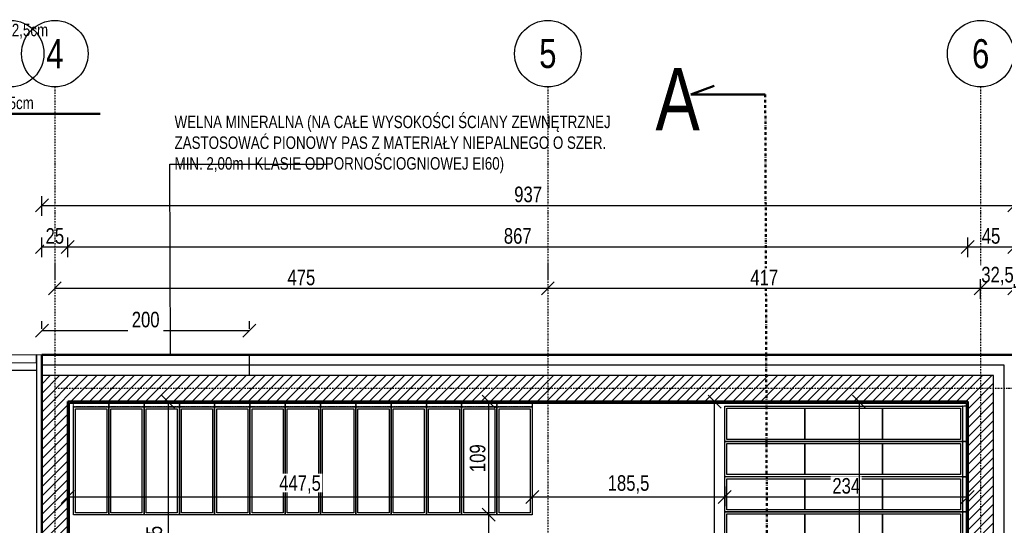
# Model space of a CAD drawing. Header units: centimetres. Extents: x 0 to 55409, y -2708 to 14680.
# Tile 73 of 215: x 31763 to 32712, y 5623 to 6110. Entities that reach past the tile are written whole.
import ezdxf
from ezdxf.enums import TextEntityAlignment as Align

# ---------------------------------------------------------------- set-up
doc = ezdxf.new("R2010")
doc.units = ezdxf.units.CM
doc.header["$LTSCALE"] = 0.01
for name, pattern in [('2', [2, 1.5, -0.5]), ('DASHDOT', [25.4, 12.7, -6.35, 0, -6.35]), ('DASHED2', [9.525, 6.35, -3.175])]:
    doc.linetypes.add(name, pattern=pattern)
for name, color, linetype in [('A-Elewacje_wypełnienia', 7, 'Continuous'), ('A-Wyposażenie-G', 12, 'Continuous'), ('A_drzwi opis istniejące', 161, 'Continuous'), ('A_Ściany istniejące', 9, 'Continuous'), ('CKIZOLACJE', 2, 'Continuous'), ('CKSCIANY_POD', 7, 'Continuous'), ('CKSIATKA', 7, 'DASHDOT'), ('CKSIATKA_OPIS', 3, 'Continuous'), ('CKWYMIAR', 3, 'Continuous'), ('p.poz.', 240, 'Continuous'), ('PODKŁAD STAN ISTNIEJĄCY', 7, 'Continuous')]:
    doc.layers.add(name, color=color, linetype=linetype)
doc.layers.add('CKPOM_POWIERZ', color=1, linetype='Continuous', plot=False)
doc.layers.add('POWIERZCHNIA ZABUDOWY', color=111, linetype='Continuous', plot=False)
for name, color, linetype, lineweight in [('CKPRZEKROJ_OZN', 4, 'DASHDOT', 50), ('CKREWIZJA', 1, 'Continuous', 50), ('CKSCIANY_PRZEKR', 6, 'Continuous', 50)]:
    doc.layers.add(name, color=color, linetype=linetype, lineweight=lineweight)
doc.styles.add('RomanS', font='romans.shx', dxfattribs={"width": 0.8})
doc.styles.add('SIMPLEX', font='simplex.shx', dxfattribs={"width": 0.7, "height": 17})
doc.styles.get("Standard").update_dxf_attribs({"font": 'ic-simplex.shx', "width": 0.8})
doc.linetypes.add('IZOLACJA_CIEPLNA_OS', pattern='A,0.001,[220,CADKON.SHX,S=0.05,R=0,X=0,Y=0],-1,[220,CADKON.SHX,S=0.05,R=180,X=1,Y=0],-1', length=2.001)
doc.dimstyles.new('Kopia2 CADKON cm', dxfattribs={"dimscale": 5, "dimtxt": 3, "dimasz": 2.5, "dimexe": 1.8, "dimexo": 5, "dimgap": 0.6, "dimtad": 1, "dimrnd": 0.5, "dimtxsty": 'Standard', "dimblk1": 'OBLIQUE', "dimblk2": 'OBLIQUE', "dimsah": 1, "dimcen": 2.5, "dimadec": 1, "dimazin": 2, "dimtfac": 1, "dimtix": 1, "dimtmove": 2, "dimatfit": 3, "dimldrblk": 'OPEN30', "dimfxl": 2, "dimfxlon": 1, "dimtfill": 1, "dimtolj": 1, "dimarcsym": 0})

# ---------------------------------------------------------------- blocks, each defined once
blk = doc.blocks.new('A$7E87CCE213BD')
for points in [[(0, 34), (229, 34), (229, 0), (0, 0)], [(2, 32), (77, 32), (77, 2), (2, 2)], [(77, 32), (152, 32), (152, 2), (77, 2)], [(152, 32), (227, 32), (227, 2), (152, 2)]]:
    blk.add_lwpolyline(points, close=True)
at = {"linetype": '2', "ltscale": 3}
blk.add_lwpolyline([(229, 0), (234, 0), (234, 33.96), (229, 33.96)], close=True, dxfattribs=at)
blk = doc.blocks.new('A$7E87109213533E')
at = {"linetype": '2', "ltscale": 3}
blk.add_lwpolyline([(0, 104), (0, 109), (34, 109), (34, 104)], close=True, dxfattribs=at)
for points in [[(0, 0), (0, 104), (34, 104), (34, 0)], [(2, 2), (2, 102), (32, 102), (32, 2)], [(2, 2), (2, 102), (32, 102), (32, 2)]]:
    blk.add_lwpolyline(points, close=True)
blk = doc.blocks.new('_OBLIQUE')
at = {"color": 0, "linetype": 'ByBlock'}
blk.add_line((-0.5, -0.5), (0.5, 0.5), dxfattribs=at)
blk = doc.blocks.new('*D308')
at = {"layer": 'p.poz.', "color": 0, "lineweight": -2}
for p, q in [((31784.24, 5812.6), (31784.24, 5820.05)), ((31984.24, 5812.6), (31984.24, 5820.05)), ((31784.24, 5811.05), (31984.24, 5811.05))]:
    blk.add_line(p, q, dxfattribs=at)
at = {"layer": 'p.poz.', "color": 0, "lineweight": -2, "xscale": 12.5, "yscale": 12.5, "zscale": 12.5, "rotation": 180}
blk.add_blockref('_OBLIQUE', (31784.24, 5811.05), dxfattribs=at)
at = {"layer": 'p.poz.', "color": 0, "lineweight": -2, "xscale": 12.5, "yscale": 12.5, "zscale": 12.5}
blk.add_blockref('_OBLIQUE', (31984.24, 5811.05), dxfattribs=at)
at = {"layer": 'p.poz.', "color": 0, "insert": (31884.24, 5821.55), "char_height": 15, "attachment_point": 5, "bg_fill": 3, "box_fill_scale": 1.1, "bg_fill_color": 256, "bg_fill_true_color": 13158600, "bg_fill_transparency": 0}
blk.add_mtext('\\A1;200', dxfattribs=at)
blk = doc.blocks.new('_Open30')
at = {"color": 0, "linetype": 'ByBlock', "lineweight": -2}
for p, q in [((-1, 0.268), (0, 0)), ((0, 0), (-1, -0.268)), ((0, 0), (-1, 0))]:
    blk.add_line(p, q, dxfattribs=at)
blk = doc.blocks.new('*D314')
at = {"layer": 'CKWYMIAR', "color": 0, "lineweight": -2}
for p, q in [((32224.62, 5742.6), (32205.62, 5742.6)), ((32214.62, 5742.6), (32214.62, 5633.6)), ((32224.62, 5633.6), (32205.62, 5633.6))]:
    blk.add_line(p, q, dxfattribs=at)
at = {"layer": 'CKWYMIAR', "color": 0, "lineweight": -2, "xscale": 12.5, "yscale": 12.5, "zscale": 12.5}
for p, rotation in [((32214.62, 5742.6), 90), ((32214.62, 5633.6), 270)]:
    blk.add_blockref('_OBLIQUE', p, dxfattribs=dict(at, rotation=rotation))
at = {"layer": 'CKWYMIAR', "color": 0, "lineweight": -3, "insert": (32204.12, 5688.1), "char_height": 15, "attachment_point": 5, "rotation": 90, "bg_fill": 3, "box_fill_scale": 1.1, "bg_fill_color": 256, "bg_fill_true_color": 13158600, "bg_fill_transparency": 0}
blk.add_mtext('\\A1;109', dxfattribs=at)
blk = doc.blocks.new('*D315')
at = {"layer": 'CKWYMIAR', "color": 0, "lineweight": -2}
for p, q in [((32224.62, 5633.6), (32205.62, 5633.6)), ((32214.62, 5633.6), (32214.62, 5463.1)), ((32224.62, 5463.1), (32205.62, 5463.1))]:
    blk.add_line(p, q, dxfattribs=at)
at = {"layer": 'CKWYMIAR', "color": 0, "lineweight": -2, "xscale": 12.5, "yscale": 12.5, "zscale": 12.5}
for p, rotation in [((32214.62, 5633.6), 90), ((32214.62, 5463.1), 270)]:
    blk.add_blockref('_OBLIQUE', p, dxfattribs=dict(at, rotation=rotation))
at = {"layer": 'CKWYMIAR', "color": 0, "lineweight": -3, "insert": (32202.7, 5548.35), "char_height": 15, "attachment_point": 5, "rotation": 90, "bg_fill": 3, "box_fill_scale": 1.1, "bg_fill_color": 256, "bg_fill_true_color": 13158600, "bg_fill_transparency": 0}
blk.add_mtext('\\A1;170,5', dxfattribs=at)
blk = doc.blocks.new('*D316')
at = {"layer": 'CKWYMIAR', "color": 0, "lineweight": -2}
for p, q in [((31895.83, 5742.6), (31914.83, 5742.6)), ((31905.83, 5742.6), (31905.83, 5463.1)), ((31895.83, 5463.1), (31914.83, 5463.1))]:
    blk.add_line(p, q, dxfattribs=at)
at = {"layer": 'CKWYMIAR', "color": 0, "lineweight": -2, "xscale": 12.5, "yscale": 12.5, "zscale": 12.5}
for p, rotation in [((31905.83, 5742.6), 90), ((31905.83, 5463.1), 270)]:
    blk.add_blockref('_OBLIQUE', p, dxfattribs=dict(at, rotation=rotation))
at = {"layer": 'CKWYMIAR', "color": 0, "lineweight": -3, "insert": (31893.9, 5602.85), "char_height": 15, "attachment_point": 5, "rotation": 90, "bg_fill": 3, "box_fill_scale": 1.1, "bg_fill_color": 256, "bg_fill_true_color": 13158600, "bg_fill_transparency": 0}
blk.add_mtext('\\A1;279,5', dxfattribs=at)
blk = doc.blocks.new('*D328')
at = {"layer": 'CKWYMIAR', "color": 0, "lineweight": -2}
for p, q in [((32422.4, 5742.6), (32441.4, 5742.6)), ((32432.4, 4941.25), (32432.4, 5742.6)), ((32422.4, 4941.25), (32441.4, 4941.25))]:
    blk.add_line(p, q, dxfattribs=at)
at = {"layer": 'CKWYMIAR', "color": 0, "lineweight": -2, "xscale": 12.5, "yscale": 12.5, "zscale": 12.5}
for p, rotation in [((32432.4, 5742.6), 90), ((32432.4, 4941.25), 270)]:
    blk.add_blockref('_OBLIQUE', p, dxfattribs=dict(at, rotation=rotation))
at = {"layer": 'CKWYMIAR', "color": 0, "lineweight": -3, "insert": (32420.48, 5341.93), "char_height": 15, "attachment_point": 5, "rotation": 90, "bg_fill": 3, "box_fill_scale": 1.1, "bg_fill_color": 256, "bg_fill_true_color": 13158600, "bg_fill_transparency": 0}
blk.add_mtext('\\A1;801,5', dxfattribs=at)
blk = doc.blocks.new('*D334')
at = {"layer": 'CKWYMIAR', "color": 0, "lineweight": -2}
for p, q in [((31784.236035, 5881.594092), (31784.236035, 5900.594092)), ((31784.236035, 5891.594092), (31809.236035, 5891.594092)), ((31809.236035, 5881.594092), (31809.236035, 5900.594092))]:
    blk.add_line(p, q, dxfattribs=at)
at = {"layer": 'CKWYMIAR', "color": 0, "lineweight": -2, "xscale": 12.5, "yscale": 12.5, "zscale": 12.5}
blk.add_blockref('_OBLIQUE', (31784.236035, 5891.594092), dxfattribs=at)
at = {"layer": 'CKWYMIAR', "color": 0, "lineweight": -2, "xscale": 12.5, "yscale": 12.5, "zscale": 12.5, "rotation": 180}
blk.add_blockref('_OBLIQUE', (31809.236035, 5891.594092), dxfattribs=at)
at = {"layer": 'CKWYMIAR', "color": 0, "lineweight": -3, "insert": (31796.736035, 5902.094092), "char_height": 15, "attachment_point": 5, "bg_fill": 3, "box_fill_scale": 1.1, "bg_fill_color": 256, "bg_fill_true_color": 13158600, "bg_fill_transparency": 0}
blk.add_mtext('\\A1;25', dxfattribs=at)
blk = doc.blocks.new('*D335')
at = {"layer": 'CKWYMIAR', "color": 0, "lineweight": -2}
for p, q in [((31809.236035, 5881.594092), (31809.236035, 5900.594092)), ((31809.236035, 5891.594092), (32676.236035, 5891.594092)), ((32676.236035, 5881.594092), (32676.236035, 5900.594092))]:
    blk.add_line(p, q, dxfattribs=at)
at = {"layer": 'CKWYMIAR', "color": 0, "lineweight": -2, "xscale": 12.5, "yscale": 12.5, "zscale": 12.5, "rotation": 180}
blk.add_blockref('_OBLIQUE', (31809.236035, 5891.594092), dxfattribs=at)
at = {"layer": 'CKWYMIAR', "color": 0, "lineweight": -2, "xscale": 12.5, "yscale": 12.5, "zscale": 12.5}
blk.add_blockref('_OBLIQUE', (32676.236035, 5891.594092), dxfattribs=at)
at = {"layer": 'CKWYMIAR', "color": 0, "lineweight": -3, "insert": (32242.736035, 5902.094092), "char_height": 15, "attachment_point": 5, "bg_fill": 3, "box_fill_scale": 1.1, "bg_fill_color": 256, "bg_fill_true_color": 13158600, "bg_fill_transparency": 0}
blk.add_mtext('\\A1;867', dxfattribs=at)
blk = doc.blocks.new('*D336')
at = {"layer": 'CKWYMIAR', "color": 0, "lineweight": -2}
for p, q in [((32676.236035, 5881.594092), (32676.236035, 5900.594092)), ((32676.236035, 5891.594092), (32721.236035, 5891.594092)), ((32721.236035, 5881.594092), (32721.236035, 5900.594092))]:
    blk.add_line(p, q, dxfattribs=at)
at = {"layer": 'CKWYMIAR', "color": 0, "lineweight": -2, "xscale": 12.5, "yscale": 12.5, "zscale": 12.5, "rotation": 180}
blk.add_blockref('_OBLIQUE', (32676.236035, 5891.594092), dxfattribs=at)
at = {"layer": 'CKWYMIAR', "color": 0, "lineweight": -2, "xscale": 12.5, "yscale": 12.5, "zscale": 12.5}
blk.add_blockref('_OBLIQUE', (32721.236035, 5891.594092), dxfattribs=at)
at = {"layer": 'CKWYMIAR', "color": 0, "lineweight": -3, "insert": (32698.736035, 5902.094092), "char_height": 15, "attachment_point": 5, "bg_fill": 3, "box_fill_scale": 1.1, "bg_fill_color": 256, "bg_fill_true_color": 13158600, "bg_fill_transparency": 0}
blk.add_mtext('\\A1;45', dxfattribs=at)
blk = doc.blocks.new('*D337')
at = {"layer": 'CKWYMIAR', "color": 0, "lineweight": -2}
for p, q in [((31784.236035, 5921.594092), (31784.236035, 5940.594092)), ((32721.236035, 5921.594092), (32721.236035, 5940.594092)), ((31784.236035, 5931.594092), (32721.236035, 5931.594092))]:
    blk.add_line(p, q, dxfattribs=at)
at = {"layer": 'CKWYMIAR', "color": 0, "lineweight": -2, "xscale": 12.5, "yscale": 12.5, "zscale": 12.5, "rotation": 180}
blk.add_blockref('_OBLIQUE', (31784.236035, 5931.594092), dxfattribs=at)
at = {"layer": 'CKWYMIAR', "color": 0, "lineweight": -2, "xscale": 12.5, "yscale": 12.5, "zscale": 12.5}
blk.add_blockref('_OBLIQUE', (32721.236035, 5931.594092), dxfattribs=at)
at = {"layer": 'CKWYMIAR', "color": 0, "lineweight": -3, "insert": (32252.736035, 5942.094092), "char_height": 15, "attachment_point": 5, "bg_fill": 3, "box_fill_scale": 1.1, "bg_fill_color": 256, "bg_fill_true_color": 13158600, "bg_fill_transparency": 0}
blk.add_mtext('\\A1;937', dxfattribs=at)
blk = doc.blocks.new('*D338')
at = {"layer": 'CKWYMIAR', "color": 0, "lineweight": -2}
for p, q in [((32815.8, 5787.6), (32834.8, 5787.6)), ((32825.8, 5787.6), (32825.8, 5742.6)), ((32815.8, 5742.6), (32834.8, 5742.6))]:
    blk.add_line(p, q, dxfattribs=at)
at = {"layer": 'CKWYMIAR', "color": 0, "lineweight": -2, "xscale": 12.5, "yscale": 12.5, "zscale": 12.5}
for p, rotation in [((32825.8, 5787.6), 90), ((32825.8, 5742.6), 270)]:
    blk.add_blockref('_OBLIQUE', p, dxfattribs=dict(at, rotation=rotation))
at = {"layer": 'CKWYMIAR', "color": 0, "lineweight": -3, "insert": (32815.3, 5765.1), "char_height": 15, "attachment_point": 5, "rotation": 90, "bg_fill": 3, "box_fill_scale": 1.1, "bg_fill_color": 256, "bg_fill_true_color": 13158600, "bg_fill_transparency": 0}
blk.add_mtext('\\A1;45', dxfattribs=at)
blk = doc.blocks.new('*D339')
at = {"layer": 'CKWYMIAR', "color": 0, "lineweight": -2}
for p, q in [((32815.8, 5742.6), (32834.8, 5742.6)), ((32825.8, 5742.6), (32825.8, 4941.25)), ((32815.8, 4941.25), (32834.8, 4941.25))]:
    blk.add_line(p, q, dxfattribs=at)
at = {"layer": 'CKWYMIAR', "color": 0, "lineweight": -2, "xscale": 12.5, "yscale": 12.5, "zscale": 12.5}
for p, rotation in [((32825.8, 5742.6), 90), ((32825.8, 4941.25), 270)]:
    blk.add_blockref('_OBLIQUE', p, dxfattribs=dict(at, rotation=rotation))
at = {"layer": 'CKWYMIAR', "color": 0, "lineweight": -3, "insert": (32813.87, 5341.93), "char_height": 15, "attachment_point": 5, "rotation": 90, "bg_fill": 3, "box_fill_scale": 1.1, "bg_fill_color": 256, "bg_fill_true_color": 13158600, "bg_fill_transparency": 0}
blk.add_mtext('\\A1;801,5', dxfattribs=at)
blk = doc.blocks.new('*D367')
at = {"layer": 'CKWYMIAR', "color": 0, "lineweight": -2}
for p, q in [((32546.6, 5742.6), (32562.6, 5742.6)), ((32571.6, 5742.6), (32571.6, 5160.95)), ((32546.6, 5160.95), (32562.6, 5160.95))]:
    blk.add_line(p, q, dxfattribs=at)
at = {"layer": 'CKWYMIAR', "color": 0, "lineweight": -2, "xscale": 12.5, "yscale": 12.5, "zscale": 12.5}
for p, rotation in [((32571.6, 5742.6), 90), ((32571.6, 5160.95), 270)]:
    blk.add_blockref('_OBLIQUE', p, dxfattribs=dict(at, rotation=rotation))
at = {"layer": 'CKWYMIAR', "color": 0, "lineweight": -3, "insert": (32556.74, 5502.53), "char_height": 15, "attachment_point": 5, "rotation": 90, "bg_fill": 3, "box_fill_scale": 1.1, "bg_fill_color": 256, "bg_fill_true_color": 13158600, "bg_fill_transparency": 0}
blk.add_mtext('\\A1;581,5', dxfattribs=at)
blk = doc.blocks.new('*D369')
at = {"layer": 'CKWYMIAR', "color": 0, "lineweight": -2}
for p, q in [((31809.24, 5660.88), (31809.24, 5641.88)), ((32256.7, 5660.88), (32256.7, 5641.88)), ((31809.24, 5650.88), (32256.7, 5650.88))]:
    blk.add_line(p, q, dxfattribs=at)
at = {"layer": 'CKWYMIAR', "color": 0, "lineweight": -2, "xscale": 12.5, "yscale": 12.5, "zscale": 12.5, "rotation": 180}
blk.add_blockref('_OBLIQUE', (31809.24, 5650.88), dxfattribs=at)
at = {"layer": 'CKWYMIAR', "color": 0, "lineweight": -2, "xscale": 12.5, "yscale": 12.5, "zscale": 12.5}
blk.add_blockref('_OBLIQUE', (32256.7, 5650.88), dxfattribs=at)
at = {"layer": 'CKWYMIAR', "color": 0, "lineweight": -3, "insert": (32032.97, 5662.81), "char_height": 15, "attachment_point": 5, "bg_fill": 3, "box_fill_scale": 1.1, "bg_fill_color": 256, "bg_fill_true_color": 13158600, "bg_fill_transparency": 0}
blk.add_mtext('\\A1;447,5', dxfattribs=at)
blk = doc.blocks.new('*D370')
at = {"layer": 'CKWYMIAR', "color": 0, "lineweight": -2}
for p, q in [((32256.7, 5660.88), (32256.7, 5641.88)), ((32442.24, 5660.88), (32442.24, 5641.88)), ((32256.7, 5650.88), (32442.24, 5650.88))]:
    blk.add_line(p, q, dxfattribs=at)
at = {"layer": 'CKWYMIAR', "color": 0, "lineweight": -2, "xscale": 12.5, "yscale": 12.5, "zscale": 12.5, "rotation": 180}
blk.add_blockref('_OBLIQUE', (32256.7, 5650.88), dxfattribs=at)
at = {"layer": 'CKWYMIAR', "color": 0, "lineweight": -2, "xscale": 12.5, "yscale": 12.5, "zscale": 12.5}
blk.add_blockref('_OBLIQUE', (32442.24, 5650.88), dxfattribs=at)
at = {"layer": 'CKWYMIAR', "color": 0, "lineweight": -3, "insert": (32349.47, 5662.81), "char_height": 15, "attachment_point": 5, "bg_fill": 3, "box_fill_scale": 1.1, "bg_fill_color": 256, "bg_fill_true_color": 13158600, "bg_fill_transparency": 0}
blk.add_mtext('\\A1;185,5', dxfattribs=at)
blk = doc.blocks.new('*D371')
at = {"layer": 'CKWYMIAR', "color": 0, "lineweight": -2}
for p, q in [((32442.24, 5660.88), (32442.24, 5641.88)), ((32676.24, 5660.88), (32676.24, 5641.88)), ((32442.24, 5650.88), (32676.24, 5650.88))]:
    blk.add_line(p, q, dxfattribs=at)
at = {"layer": 'CKWYMIAR', "color": 0, "lineweight": -2, "xscale": 12.5, "yscale": 12.5, "zscale": 12.5, "rotation": 180}
blk.add_blockref('_OBLIQUE', (32442.24, 5650.88), dxfattribs=at)
at = {"layer": 'CKWYMIAR', "color": 0, "lineweight": -2, "xscale": 12.5, "yscale": 12.5, "zscale": 12.5}
blk.add_blockref('_OBLIQUE', (32676.24, 5650.88), dxfattribs=at)
at = {"layer": 'CKWYMIAR', "color": 0, "lineweight": -3, "insert": (32559.24, 5661.38), "char_height": 15, "attachment_point": 5, "bg_fill": 3, "box_fill_scale": 1.1, "bg_fill_color": 256, "bg_fill_true_color": 13158600, "bg_fill_transparency": 0}
blk.add_mtext('\\A1;234', dxfattribs=at)
blk = doc.blocks.new('*D375')
at = {"layer": 'p.poz.', "color": 0, "lineweight": -2}
for p, q in [((31784.24, 5812.6), (31784.24, 5820.05)), ((31984.24, 5812.6), (31984.24, 5820.05)), ((31784.24, 5811.05), (31984.24, 5811.05))]:
    blk.add_line(p, q, dxfattribs=at)
at = {"layer": 'p.poz.', "color": 0, "lineweight": -2, "xscale": 12.5, "yscale": 12.5, "zscale": 12.5, "rotation": 180}
blk.add_blockref('_OBLIQUE', (31784.24, 5811.05), dxfattribs=at)
at = {"layer": 'p.poz.', "color": 0, "lineweight": -2, "xscale": 12.5, "yscale": 12.5, "zscale": 12.5}
blk.add_blockref('_OBLIQUE', (31984.24, 5811.05), dxfattribs=at)
at = {"layer": 'p.poz.', "color": 0, "insert": (31884.24, 5821.55), "char_height": 15, "attachment_point": 5, "bg_fill": 3, "box_fill_scale": 1.25, "bg_fill_color": 256, "bg_fill_true_color": 13158600, "bg_fill_transparency": 0}
blk.add_mtext('\\A1;200', dxfattribs=at)
blk = doc.blocks.new('A$7E8718815272C8')
at = {"layer": 'A_Ściany istniejące'}
blk.add_line((2225, 10), (2118.97, 9.52), dxfattribs=at)
blk.add_lwpolyline([(2225, -864), (2225, 10)], dxfattribs=at)
at = {"layer": 'CKPRZEKROJ_OZN', "linetype": 'Continuous'}
for p, q in [((2855.26, 275.84), (2877.72, 284.08)), ((2926.98, 275.84), (2855.26, 275.84))]:
    blk.add_line(p, q, dxfattribs=at)
at = {"layer": 'CKPRZEKROJ_OZN', "ltscale": 20}
blk.add_line((2926.98, 275.84), (2934.05, -1655.26), dxfattribs=at)
at = {"layer": 'A_drzwi opis istniejące', "style": 'SIMPLEX', "width": 0.8}
for tag, p in [('230', (1043.61, -607.59)), ('200', (1068.26, -607.78)), ('200', (1828.36, -1338.28)), ('90', (1803.7, -1338.09))]:
    blk.add_attdef(tag, text='', height=16, rotation=90, dxfattribs=at).set_placement(p, align=Align.CENTER)
for tag, p in [('80', (1900.82, -1184.7)), ('200', (1900.63, -1209.35))]:
    blk.add_attdef(tag, text='', height=16, dxfattribs=at).set_placement(p, align=Align.CENTER)
at = {"layer": 'CKPRZEKROJ_OZN', "lineweight": 18, "width": 0.8}
blk.add_text('A', height=60, dxfattribs=at).set_placement((2842.56, 271.2), align=Align.MIDDLE_CENTER)
blk = doc.blocks.new('A$7E8A383135198')
at = {"layer": 'CKSIATKA', "ltscale": 10}
for p, q in [((2257.5, 268.18), (2257.5, -1847.53)), ((2732.5, 268.18), (2732.5, -1847.53)), ((3149.5, 268.18), (3149.5, -1847.53)), ((3450, -22.43), (2257.5, -22.43))]:
    blk.add_line(p, q, dxfattribs=at)
at = {"layer": 'CKSIATKA_OPIS'}
for centre in [(2215, 300.18), (2215, 300.18), (2257.5, 300.18), (2257.5, 300.18), (2732.5, 300.18), (2732.5, 300.18), (3149.5, 300.18), (3149.5, 300.18)]:
    blk.add_circle(centre, 32, dxfattribs=at)
at = {"layer": 'CKSIATKA_OPIS', "width": 0.8}
for s, p in [('4', (2257.5, 300.18)), ('5', (2732.5, 300.18)), ('6', (3149.5, 300.18))]:
    blk.add_text(s, height=28, dxfattribs=at).set_placement(p, align=Align.MIDDLE)
blk = doc.blocks.new('*D501')
at = {"layer": 'CKWYMIAR', "color": 0, "lineweight": -2}
for p, q in [((32688.736035, 5841.594092), (32688.736035, 5860.594092)), ((32721.236035, 5841.594092), (32721.236035, 5860.594092)), ((32721.236035, 5851.594092), (32688.736035, 5851.594092))]:
    blk.add_line(p, q, dxfattribs=at)
at = {"layer": 'CKWYMIAR', "color": 0, "lineweight": -2, "xscale": 12.5, "yscale": 12.5, "zscale": 12.5}
blk.add_blockref('_OBLIQUE', (32688.736035, 5851.594092), dxfattribs=at)
at = {"layer": 'CKWYMIAR', "color": 0, "lineweight": -2, "xscale": 12.5, "yscale": 12.5, "zscale": 12.5, "rotation": 180}
blk.add_blockref('_OBLIQUE', (32721.236035, 5851.594092), dxfattribs=at)
at = {"layer": 'CKWYMIAR', "color": 0, "lineweight": -3, "insert": (32704.986035, 5863.519092), "char_height": 15, "attachment_point": 5, "bg_fill": 3, "box_fill_scale": 1.1, "bg_fill_color": 256, "bg_fill_true_color": 13158600, "bg_fill_transparency": 0}
blk.add_mtext('\\A1;32,5', dxfattribs=at)
blk = doc.blocks.new('*D502')
at = {"layer": 'CKWYMIAR', "color": 0, "lineweight": -2}
for p, q in [((32271.736035, 5876.594092), (32271.736035, 5860.594092)), ((32688.736035, 5841.594092), (32688.736035, 5860.594092)), ((32688.736035, 5851.594092), (32271.736035, 5851.594092))]:
    blk.add_line(p, q, dxfattribs=at)
at = {"layer": 'CKWYMIAR', "color": 0, "lineweight": -2, "xscale": 12.5, "yscale": 12.5, "zscale": 12.5, "rotation": 180}
blk.add_blockref('_OBLIQUE', (32271.736035, 5851.594092), dxfattribs=at)
at = {"layer": 'CKWYMIAR', "color": 0, "lineweight": -2, "xscale": 12.5, "yscale": 12.5, "zscale": 12.5}
blk.add_blockref('_OBLIQUE', (32688.736035, 5851.594092), dxfattribs=at)
at = {"layer": 'CKWYMIAR', "color": 0, "lineweight": -3, "insert": (32480.236035, 5862.094092), "char_height": 15, "attachment_point": 5, "bg_fill": 3, "box_fill_scale": 1.1, "bg_fill_color": 256, "bg_fill_true_color": 13158600, "bg_fill_transparency": 0}
blk.add_mtext('\\A1;417', dxfattribs=at)
blk = doc.blocks.new('*D503')
at = {"layer": 'CKWYMIAR', "color": 0, "lineweight": -2}
for p, q in [((31796.736035, 5876.594092), (31796.736035, 5860.594092)), ((32271.736035, 5876.594092), (32271.736035, 5860.594092)), ((32271.736035, 5851.594092), (31796.736035, 5851.594092))]:
    blk.add_line(p, q, dxfattribs=at)
at = {"layer": 'CKWYMIAR', "color": 0, "lineweight": -2, "xscale": 12.5, "yscale": 12.5, "zscale": 12.5, "rotation": 180}
blk.add_blockref('_OBLIQUE', (31796.736035, 5851.594092), dxfattribs=at)
at = {"layer": 'CKWYMIAR', "color": 0, "lineweight": -2, "xscale": 12.5, "yscale": 12.5, "zscale": 12.5}
blk.add_blockref('_OBLIQUE', (32271.736035, 5851.594092), dxfattribs=at)
at = {"layer": 'CKWYMIAR', "color": 0, "lineweight": -3, "insert": (32034.236035, 5862.094092), "char_height": 15, "attachment_point": 5, "bg_fill": 3, "box_fill_scale": 1.1, "bg_fill_color": 256, "bg_fill_true_color": 13158600, "bg_fill_transparency": 0}
blk.add_mtext('\\A1;475', dxfattribs=at)

msp = doc.modelspace()

# ---------------------------------------------------------------- linework, layer by layer
at = {"linetype": '2', "ltscale": 3}
msp.add_lwpolyline([(31814.702, 5737.604), (31814.702, 5742.604), (31848.702, 5742.604), (31848.702, 5737.604)], close=True, dxfattribs=at)
at = {"layer": 'CKIZOLACJE', "linetype": 'IZOLACJA_CIEPLNA_OS', "ltscale": 6}
for p, q in [((32711.236, 5777.604), (31784.236, 5777.604)), ((32711.236, 4568.252), (32711.236, 5777.604))]:
    msp.add_line(p, q, dxfattribs=at)
at = {"layer": 'CKIZOLACJE'}
for p, q in [((32701.236, 5767.604), (31784.236, 5767.604)), ((32701.236, 4578.252), (32701.236, 5767.604))]:
    msp.add_line(p, q, dxfattribs=at)
msp.add_lwpolyline([(31779.236, 5772.604), (31779.169, 5787.604), (31673.211, 5787.128)], dxfattribs=at)
at = {"layer": 'CKIZOLACJE', "linetype": 'IZOLACJA_CIEPLNA_OS', "ltscale": 5.5}
msp.add_lwpolyline([(31779.202, 5780.104), (31673.211, 5779.628)], dxfattribs=at)
at = {"layer": 'CKPOM_POWIERZ'}
for points in [[(31779.169, 5787.604), (31779.236, 4413.104)], [(31789.236, 5787.604), (32721.236, 5787.604), (32721.236, 4558.252), (32309.236, 4558.252), (32309.236, 4398.252), (31784.236, 4398.252), (31784.236, 5787.604)]]:
    msp.add_lwpolyline(points, dxfattribs=at)
at = {"layer": 'CKSCIANY_POD', "linetype": 'DASHED2', "ltscale": 10}
msp.add_lwpolyline([(32259.236, 4398.252), (31784.236, 4398.252), (31784.236, 5787.604), (32721.236, 5787.604), (32721.236, 4398.252), (32284.236, 4398.252)], dxfattribs=at)
at = {"layer": 'CKSCIANY_PRZEKR'}
for p, q in [((32676.236, 5742.604), (31809.236, 5742.604)), ((31809.236, 5463.104), (31809.236, 5742.604)), ((32676.236, 4941.252), (32676.236, 5742.604))]:
    msp.add_line(p, q, dxfattribs=at)

# ---------------------------------------------------------------- block references
at = {"layer": 'A-Wyposażenie-G', "lineweight": -3}
for name, p in [('A$7E87109213533E', (31814.702, 5633.604)), ('A$7E87109213533E', (31848.702, 5633.604)), ('A$7E87109213533E', (31882.702, 5633.604)), ('A$7E87109213533E', (31916.702, 5633.604)), ('A$7E87109213533E', (31950.702, 5633.604)), ('A$7E87109213533E', (31984.702, 5633.604)), ('A$7E87109213533E', (32018.702, 5633.604)), ('A$7E87109213533E', (32052.702, 5633.604)), ('A$7E87109213533E', (32086.702, 5633.604)), ('A$7E87109213533E', (32120.702, 5633.604)), ('A$7E87109213533E', (32154.702, 5633.604)), ('A$7E87109213533E', (32188.702, 5633.604)), ('A$7E87109213533E', (32222.702, 5633.604)), ('A$7E87CCE213BD', (32442.236, 5704.275)), ('A$7E87CCE213BD', (32442.236, 5670.317)), ('A$7E87CCE213BD', (32442.236, 5636.36)), ('A$7E87CCE213BD', (32442.236, 5602.402))]:
    msp.add_blockref(name, p, dxfattribs=at)
at = {"layer": 'PODKŁAD STAN ISTNIEJĄCY'}
msp.add_blockref('A$7E8718815272C8', (29554.236, 5762.604), dxfattribs=at)

# ---------------------------------------------------------------- texts
at = {"layer": 'CKREWIZJA', "char_height": 12, "width": 294.53711, "attachment_point": 1, "style": 'RomanS'}
for s, insert in [('\\pxi-3,l3,ql,t3;{\\Fic-simplex.shx;ŚCIANA PRZESUNIĘTA W DÓŁ 12,5cm}', (31557.705, 6106.575)), ('\\pxi-3,l3,ql,t3;{\\Fic-simplex.shx;ŚCIANA 25cm}', (31693.673, 6036.301))]:
    msp.add_mtext(s, dxfattribs=dict(at, insert=insert))

# ---------------------------------------------------------------- next in the draw order: dimensions: what is measured, and where the dimension line sits
at = {"layer": 'CKWYMIAR', "lineweight": -3}
dim = msp.add_linear_dim(base=(32676.236, 5650.885), p1=(32442.236, 5738.275), p2=(32676.236, 5738.233), dimstyle='Kopia2 CADKON cm', override={"dimtxt": 3, "dimfxl": 2, "dimfxlon": 1, "dimtfill": 1, "dimtfillclr": 0}, dxfattribs=at)
dim.commit()
dim.dimension.update_dxf_attribs({"geometry": '*D371', "text_midpoint": (32559.236, 5661.385)})
at = {"layer": 'p.poz.', "color": 1, "true_color": 0xff1a1a}
dim = msp.add_linear_dim(base=(31984.236, 5811.05), p1=(31784.236, 5787.604), p2=(31984.236, 5787.604), dimstyle='Kopia2 CADKON cm', override={"dimfxl": 2, "dimfxlon": 1, "dimtfill": 1, "dimtfillclr": 0}, dxfattribs=at)
dim.commit()
dim.dimension.update_dxf_attribs({"geometry": '*D308', "text_midpoint": (31884.236, 5821.55)})

# ---------------------------------------------------------------- next in the draw order: dimensions: what is measured, and where the dimension line sits
at = {"layer": 'CKWYMIAR', "lineweight": -3}
dim = msp.add_linear_dim(base=(32442.236, 5650.885), p1=(32256.702, 5742.604), p2=(32442.236, 5738.275), dimstyle='Kopia2 CADKON cm', override={"dimtxt": 3, "dimfxl": 2, "dimfxlon": 1, "dimtfill": 1, "dimtfillclr": 0}, dxfattribs=at)
dim.commit()
dim.dimension.update_dxf_attribs({"geometry": '*D370', "text_midpoint": (32349.469, 5662.81)})
dim = msp.add_linear_dim(base=(32571.601, 5160.952), p1=(32571.601, 5742.604), p2=(32571.601, 5160.952), angle=90, dimstyle='Kopia2 CADKON cm', override={"dimtxt": 3, "dimfxl": 2, "dimfxlon": 1, "dimtfill": 1, "dimtfillclr": 0}, dxfattribs=at)
dim.commit()
dim.dimension.update_dxf_attribs({"geometry": '*D367', "text_midpoint": (32556.736, 5502.529), "dimtype": 160})
dim = msp.add_linear_dim(base=(32825.797, 4941.252), p1=(32676.236, 5742.604), p2=(32676.236, 4941.252), angle=90, dimstyle='Kopia2 CADKON cm', override={"dimtxt": 3, "dimfxl": 2, "dimfxlon": 1, "dimtfill": 1, "dimtfillclr": 0}, dxfattribs=at)
dim.commit()
dim.dimension.update_dxf_attribs({"geometry": '*D339', "text_midpoint": (32813.872, 5341.928)})
at = {"layer": 'p.poz.', "color": 1, "true_color": 0xff1a1a}
dim = msp.add_linear_dim(base=(31984.236, 5811.05), p1=(31784.236, 5787.604), p2=(31984.236, 5787.604), dimstyle='Kopia2 CADKON cm', override={"dimfxl": 2, "dimfxlon": 1, "dimtfill": 1, "dimtfillclr": 0}, dxfattribs=at)
dim.commit()
dim.dimension.update_dxf_attribs({"geometry": '*D375', "text_midpoint": (31884.236, 5821.55)})

# ---------------------------------------------------------------- next in the draw order: linework, layer by layer
at = {"layer": 'CKSCIANY_PRZEKR'}
for p in [(32721.236, 5787.604), (31784.236, 4398.252)]:
    msp.add_line(p, (31784.236, 5787.604), dxfattribs=at)

# ---------------------------------------------------------------- next in the draw order: dimensions: what is measured, and where the dimension line sits
at = {"layer": 'CKWYMIAR', "lineweight": -3}
dim = msp.add_linear_dim(base=(32256.702, 5650.885), p1=(31809.236, 5742.604), p2=(32256.702, 5742.604), dimstyle='Kopia2 CADKON cm', override={"dimtxt": 3, "dimfxl": 2, "dimfxlon": 1, "dimtfill": 1, "dimtfillclr": 0}, dxfattribs=at)
dim.commit()
dim.dimension.update_dxf_attribs({"geometry": '*D369', "text_midpoint": (32032.969, 5662.81)})

# ---------------------------------------------------------------- next in the draw order: dimensions: what is measured, and where the dimension line sits
for base, p1, p2, picture, middle in [((32825.797, 5742.604), (32721.236, 5787.604), (32676.236, 5742.604), '*D338', (32815.297, 5765.104)), ((32214.624, 5463.104), (32256.702, 5633.604), (32284.236, 5463.104), '*D315', (32202.699, 5548.354))]:
    dim = msp.add_linear_dim(base=base, p1=p1, p2=p2, angle=90, dimstyle='Kopia2 CADKON cm', override={"dimtxt": 3, "dimfxl": 2, "dimfxlon": 1, "dimtfill": 1, "dimtfillclr": 0}, dxfattribs=at)
    dim.commit()
    dim.dimension.update_dxf_attribs({"geometry": picture, "text_midpoint": middle})

# ---------------------------------------------------------------- next in the draw order: dimensions: what is measured, and where the dimension line sits
dim = msp.add_linear_dim(base=(32721.236, 5931.594), p1=(31784.236, 5787.604), p2=(32721.236, 5787.604), dimstyle='Kopia2 CADKON cm', override={"dimtxt": 3, "dimfxl": 2, "dimfxlon": 1, "dimtfill": 1, "dimtfillclr": 0}, dxfattribs=at)
dim.commit()
dim.dimension.update_dxf_attribs({"geometry": '*D337', "text_midpoint": (32252.736, 5942.094)})

# ---------------------------------------------------------------- next in the draw order: texts
at = {"layer": 'p.poz.', "insert": (31912.121, 6018.016), "char_height": 12, "width": 473.85084, "attachment_point": 1, "style": 'RomanS'}
msp.add_mtext('\\pxi-3,l3,ql,t3;{\\Fic-simplex.shx;WELNA MINERALNA (NA CAŁE WYSOKOŚCI ŚCIANY ZEWNĘTRZNEJ\\P\\pxi-3,l3,ql,t3;ZASTOSOWAĆ PIONOWY PAS Z MATERIAŁY NIEPALNEGO O SZER. \\P\\pxi-3,l3,ql,t3;MIN. 2,00m I KLASIE ODPORNOŚCIOGNIOWEJ EI60)}', dxfattribs=at)

# ---------------------------------------------------------------- next in the draw order: dimensions: what is measured, and where the dimension line sits
at = {"layer": 'CKWYMIAR', "lineweight": -3}
dim = msp.add_linear_dim(base=(32721.236, 5891.594), p1=(32676.236, 5742.604), p2=(32721.236, 5787.604), dimstyle='Kopia2 CADKON cm', override={"dimtxt": 3, "dimfxl": 2, "dimfxlon": 1, "dimtfill": 1, "dimtfillclr": 0}, dxfattribs=at)
dim.commit()
dim.dimension.update_dxf_attribs({"geometry": '*D336', "text_midpoint": (32698.736, 5902.094)})

# ---------------------------------------------------------------- next in the draw order: dimensions: what is measured, and where the dimension line sits
dim = msp.add_linear_dim(base=(32676.236, 5891.594), p1=(31809.236, 5742.604), p2=(32676.236, 5742.604), dimstyle='Kopia2 CADKON cm', override={"dimtxt": 3, "dimfxl": 2, "dimfxlon": 1, "dimtfill": 1, "dimtfillclr": 0}, dxfattribs=at)
dim.commit()
dim.dimension.update_dxf_attribs({"geometry": '*D335', "text_midpoint": (32242.736, 5902.094)})

# ---------------------------------------------------------------- next in the draw order: linework, layer by layer
at = {"layer": 'CKIZOLACJE'}
msp.add_lwpolyline([(31984.236, 5767.604), (31984.236, 5787.604)], dxfattribs=at)
at = {"layer": 'p.poz.', "color": 1, "true_color": 0xff1a1a}
msp.add_lwpolyline([(31908.117, 5787.604), (31907.627, 5971.177), (32058.84, 5971.177)], dxfattribs=at)

# ---------------------------------------------------------------- next in the draw order: dimensions: what is measured, and where the dimension line sits
at = {"layer": 'CKWYMIAR', "lineweight": -3}
dim = msp.add_linear_dim(base=(31809.236, 5891.594), p1=(31784.236, 5787.604), p2=(31809.236, 5742.604), dimstyle='Kopia2 CADKON cm', override={"dimtxt": 3, "dimfxl": 2, "dimfxlon": 1, "dimtfill": 1, "dimtfillclr": 0}, dxfattribs=at)
dim.commit()
dim.dimension.update_dxf_attribs({"geometry": '*D334', "text_midpoint": (31796.736, 5902.094)})
for base, p1, p2, picture, middle in [((32214.624, 5633.604), (32256.702, 5742.604), (32256.702, 5633.604), '*D314', (32204.124, 5688.104)), ((32432.402, 5742.604), (32394.236, 4941.252), (32302.118, 5742.604), '*D328', (32420.477, 5341.928))]:
    dim = msp.add_linear_dim(base=base, p1=p1, p2=p2, angle=90, dimstyle='Kopia2 CADKON cm', override={"dimtxt": 3, "dimfxl": 2, "dimfxlon": 1, "dimtfill": 1, "dimtfillclr": 0}, dxfattribs=at)
    dim.commit()
    dim.dimension.update_dxf_attribs({"geometry": picture, "text_midpoint": middle})

# ---------------------------------------------------------------- next in the draw order: dimensions: what is measured, and where the dimension line sits
dim = msp.add_linear_dim(base=(31905.828, 5463.104), p1=(31809.236, 5742.604), p2=(31809.236, 5463.104), angle=90, dimstyle='Kopia2 CADKON cm', override={"dimtxt": 3, "dimfxl": 2, "dimfxlon": 1, "dimtfill": 1, "dimtfillclr": 0}, dxfattribs=at)
dim.commit()
dim.dimension.update_dxf_attribs({"geometry": '*D316', "text_midpoint": (31893.903, 5602.854)})

# ---------------------------------------------------------------- next in the draw order: hatches: boundary and pattern name
at = {"layer": 'A-Elewacje_wypełnienia', "lineweight": 5}
h = msp.add_hatch(dxfattribs=at)
h.set_pattern_fill('ANSI31', color=256, scale=2, style=0)
h.paths.add_polyline_path([(31784.236, 5767.604), (31784.236, 4418.252), (31809.236, 4418.252), (31986.236, 4418.252), (32284.236, 4418.252), (32284.236, 4453.252), (32259.236, 4453.252), (32259.236, 4443.252), (32209.236, 4443.252), (32209.236, 4443.252), (32159.236, 4443.252), (32159.236, 4443.252), (31809.236, 4443.252), (31809.236, 4711.252), (31809.236, 4723.252), (31809.236, 5013.104), (32129.236, 5013.104), (32129.236, 5025.104), (31809.236, 5025.104), (31809.236, 5438.104), (31809.236, 5463.104), (31809.236, 5742.604), (32676.236, 5742.604), (32676.236, 4578.252), (32701.236, 4578.252), (32701.236, 4603.252), (32701.236, 5767.604)])
h.paths.add_polyline_path([(31809.236, 5463.104), (31809.236, 5438.104), (32259.236, 5438.104), (32259.236, 5025.104), (32229.236, 5025.104), (32229.236, 5013.104), (32259.236, 5013.104), (32259.236, 4723.252), (32229.236, 4723.252), (32229.236, 4711.252), (32259.236, 4711.252), (32259.236, 4703.252), (32284.236, 4703.252), (32284.236, 4916.252), (32294.236, 4916.252), (32294.236, 4941.252), (32284.236, 4941.252), (32284.236, 5463.104)])
h.paths.add_polyline_path([(32031.236, 4711.252), (32129.236, 4711.252), (32129.236, 4723.252), (31809.236, 4723.252), (31809.236, 4711.252)])
h.paths.add_polyline_path([(32394.236, 4916.252), (32676.236, 4916.252), (32676.236, 4941.252), (32394.236, 4941.252)])
h.paths.add_polyline_path([(32031.236, 4543.252), (32031.236, 4711.252), (32019.236, 4711.252), (32019.236, 4543.252)])

# ---------------------------------------------------------------- next in the draw order: linework, layer by layer
at = {"layer": 'CKIZOLACJE'}
msp.add_lwpolyline([(32259.236, 4916.252), (32259.236, 5438.104), (31809.236, 5438.104), (31809.236, 5742.604), (32676.236, 5742.604), (32676.236, 4916.252), (32259.236, 4916.252)], dxfattribs=at)
at = {"layer": 'CKPOM_POWIERZ'}
msp.add_lwpolyline([(32285.736, 5464.604), (31810.736, 5464.604), (31810.736, 5741.104), (32674.736, 5741.104), (32674.736, 4942.752), (32285.736, 4942.752)], close=True, dxfattribs=at)
at = {"layer": 'POWIERZCHNIA ZABUDOWY'}
msp.add_lwpolyline([(29539.236, 5777.537), (29539.236, 5087.104), (30795.736, 5087.104), (30795.736, 4398.104), (32304.236, 4398.104), (32304.236, 4558.252), (32721.236, 4558.252), (32721.236, 5787.604), (31784.236, 5787.604), (29539.236, 5777.537)], dxfattribs=at)

# ---------------------------------------------------------------- next in the draw order: block references
at = {"layer": 'CKIZOLACJE'}
msp.add_blockref('A$7E8A383135198', (29539.236, 5777.537), dxfattribs=at)

# ---------------------------------------------------------------- next in the draw order: dimensions: what is measured, and where the dimension line sits
at = {"layer": 'CKWYMIAR', "lineweight": -3}
dim = msp.add_linear_dim(base=(32688.736, 5851.594), p1=(32721.236, 5787.604), p2=(32688.736, 5787.604), dimstyle='Kopia2 CADKON cm', override={"dimtxt": 3}, dxfattribs=at)
dim.commit()
dim.dimension.update_dxf_attribs({"geometry": '*D501', "text_midpoint": (32704.986, 5863.519)})

# ---------------------------------------------------------------- next in the draw order: dimensions: what is measured, and where the dimension line sits
dim = msp.add_linear_dim(base=(32271.736, 5851.594), p1=(32688.736, 5787.604), p2=(32271.736, 5851.594), dimstyle='Kopia2 CADKON cm', override={"dimtxt": 3}, dxfattribs=at)
dim.commit()
dim.dimension.update_dxf_attribs({"geometry": '*D502', "text_midpoint": (32480.236, 5862.094)})

# ---------------------------------------------------------------- next in the draw order: dimensions: what is measured, and where the dimension line sits
dim = msp.add_linear_dim(base=(31796.736, 5851.594), p1=(32271.736, 5851.594), p2=(31796.736, 5851.594), dimstyle='Kopia2 CADKON cm', override={"dimtxt": 3}, dxfattribs=at)
dim.commit()
dim.dimension.update_dxf_attribs({"geometry": '*D503', "text_midpoint": (32034.236, 5862.094)})

# ---------------------------------------------------------------- next in the draw order: linework, layer by layer
at = {"layer": 'CKREWIZJA'}
msp.add_lwpolyline([(31690.111, 5172.368), (31689.179, 6019.699), (31840.391, 6019.699)], dxfattribs=at)

doc.saveas('drawing.dxf')
